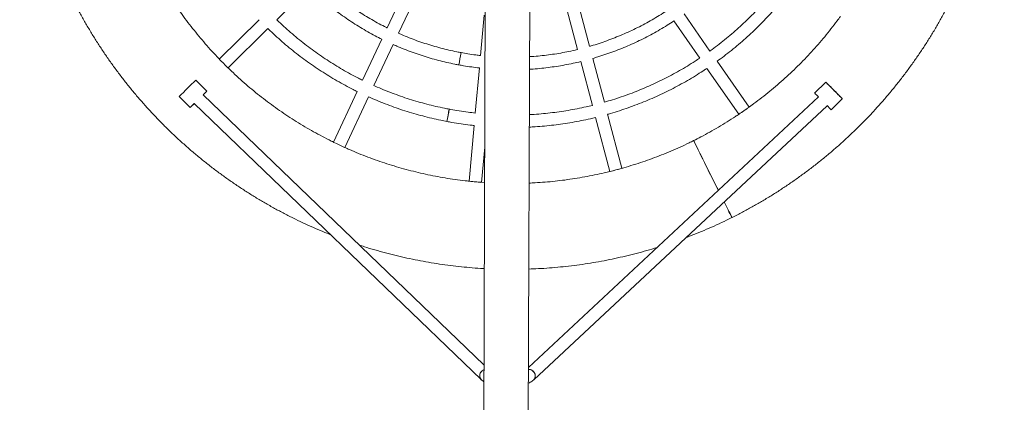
# Model space of a CAD drawing. Header units: millimetres. Extents: x 4385 to 11928, y 17253 to 36963.
# Tile 209 of 256: x 7692.348 to 7693.613, y 18768.584 to 18769.076. Entities that reach past the tile are written whole.
import ezdxf

# ---------------------------------------------------------------- set-up
doc = ezdxf.new("R2010")
doc.units = ezdxf.units.MM
doc.layers.add('БЛАГО_Ботаническая_Р$0$БЛАГО_МАФ', color=7, linetype='Continuous', lineweight=0, true_color=0x000000)

# ---------------------------------------------------------------- blocks, each defined once
blk = doc.blocks.new('БЛАГО_Ботаническая_Р$0$дио 1.15')
at = {"layer": 'БЛАГО_Ботаническая_Р$0$БЛАГО_МАФ'}
for p, q in [((-0.4136, 0.4238), (-0.4278, 0.4096)), ((-0.4227, 0.4045), (-0.7761, 0.0348)), ((-0.7572, 0.0313), (-0.4113, 0.3932)), ((-0.4065, 0.3884), (-0.3924, 0.4025)), ((-0.3145, 0.3216), (-0.3653, 0.3725)), ((-0.3767, 0.3611), (-0.3259, 0.3103)), ((-0.3145, 0.2989), (-0.2734, 0.2578)), ((-0.4064, 0.1952), (-0.4716, 0.2256)), ((-0.4784, 0.211), (-0.4132, 0.1807)), ((-0.3391, 0.1638), (-0.3919, 0.1884)), ((-0.3987, 0.1739), (-0.3459, 0.1493)), ((-0.2775, 0.1351), (-0.3246, 0.157)), ((-0.3314, 0.1425), (-0.2843, 0.1205)), ((-0.4496, 0.045), (-0.5212, 0.0512)), ((-0.3756, 0.0385), (-0.4336, 0.0436)), ((1.3961, 0.0313), (-1.4001, 0.0313)), ((-0.5228, 0.0313), (-0.5225, 0.0352)), ((-0.5226, 0.0352), (-0.4773, 0.0313)), ((-0.3079, 0.0326), (-0.3596, 0.0371)), ((-1.4001, -0.0259), (1.3961, -0.0259)), ((-0.7762, -0.0326), (-0.4227, -0.4084)), ((-0.4113, -0.3971), (-0.7604, -0.0259)), ((-0.3013, -0.0741), (-0.3515, -0.0876)), ((-0.367, -0.0917), (-0.4232, -0.1068)), ((-0.3473, -0.1031), (-0.2972, -0.0896)), ((-0.4387, -0.111), (-0.5082, -0.1295)), ((-0.4191, -0.1223), (-0.3629, -0.1072)), ((-0.504, -0.1451), (-0.4346, -0.1265)), ((-0.3144, -0.2112), (-0.3621, -0.2446)), ((-0.3529, -0.2577), (-0.3052, -0.2243)), ((-0.3752, -0.2538), (-0.4341, -0.295)), ((-0.4249, -0.3081), (-0.366, -0.2669)), ((-0.3924, -0.4065), (-0.4065, -0.3923)), ((-0.4278, -0.4136), (-0.4136, -0.4278))]:
    blk.add_line(p, q, dxfattribs=at)
at = {"layer": 'БЛАГО_Ботаническая_Р$0$БЛАГО_МАФ', "flags": 128}
for points in [[(-0.4114, 0.3932), (-0.4101, 0.392), (-0.409, 0.3908), (-0.408, 0.3899), (-0.4073, 0.3891), (-0.4068, 0.3886), (-0.4066, 0.3884), (-0.4066, 0.3884), (-0.4068, 0.3886), (-0.4073, 0.3891), (-0.408, 0.3898), (-0.409, 0.3908), (-0.4101, 0.3919), (-0.4114, 0.3931)], [(-0.5226, 0.0357), (-0.5226, 0.036), (-0.5225, 0.0369), (-0.5224, 0.0381), (-0.5223, 0.0395), (-0.5221, 0.0411), (-0.522, 0.0428), (-0.5218, 0.0446), (-0.5217, 0.0462), (-0.5215, 0.0478), (-0.5214, 0.0491), (-0.5213, 0.0501), (-0.5213, 0.0508), (-0.5213, 0.0509)], [(-0.7762, 0.0347), (-0.7752, 0.0356), (-0.7738, 0.0363), (-0.7723, 0.0367), (-0.7707, 0.0367), (-0.769, 0.0364), (-0.7674, 0.0357), (-0.766, 0.0348), (-0.7648, 0.0335), (-0.7638, 0.0321), (-0.7634, 0.0313)], [(-0.7628, -0.0259), (-0.7628, -0.0268), (-0.7631, -0.0285), (-0.7638, -0.03), (-0.7648, -0.0314), (-0.766, -0.0327), (-0.7674, -0.0336), (-0.769, -0.0343), (-0.7707, -0.0346), (-0.7723, -0.0346), (-0.7738, -0.0342), (-0.7752, -0.0335), (-0.7762, -0.0326)], [(-0.7762, -0.0326), (-0.7758, -0.033), (-0.7745, -0.0339), (-0.773, -0.0344), (-0.7715, -0.0346), (-0.7698, -0.0345), (-0.7682, -0.034), (-0.7667, -0.0332), (-0.7654, -0.0321)], [(-0.4136, -0.4278), (-0.4135, -0.4277), (-0.4131, -0.4273), (-0.4125, -0.4267), (-0.4117, -0.4259), (-0.4107, -0.4248), (-0.4095, -0.4236), (-0.4081, -0.4222), (-0.4066, -0.4207), (-0.405, -0.4192), (-0.4034, -0.4175), (-0.4018, -0.4159), (-0.4002, -0.4143), (-0.3986, -0.4128), (-0.3972, -0.4114), (-0.3959, -0.4101), (-0.3948, -0.4089), (-0.3938, -0.408), (-0.3931, -0.4073), (-0.3926, -0.4068), (-0.3924, -0.4066), (-0.3924, -0.4066), (-0.3926, -0.4068), (-0.3931, -0.4073), (-0.3938, -0.4081), (-0.3948, -0.409), (-0.3959, -0.4101), (-0.3972, -0.4114), (-0.3986, -0.4129), (-0.4002, -0.4144), (-0.4018, -0.416), (-0.4034, -0.4176), (-0.405, -0.4193), (-0.4066, -0.4208), (-0.4081, -0.4223), (-0.4095, -0.4237), (-0.4107, -0.4249), (-0.4117, -0.4259), (-0.4125, -0.4268), (-0.4131, -0.4274), (-0.4135, -0.4277), (-0.4136, -0.4278)]]:
    blk.add_lwpolyline(points, dxfattribs=at)
at = {"layer": 'БЛАГО_Ботаническая_Р$0$БЛАГО_МАФ'}
for centre, radius, start, end in [((-2.1842, -1.368), 2.5191, 44.6577, 45.3426), ((-0.9377, -0.1096), 0.7277, 44.9408, 45.5245), ((-0.0499, 0.7793), 0.5287, 224.3715, 225.1593), ((0.9989, -1.0032), 1.9375, 134.7743, 135.226), ((2.489, -1.1638), 3.2705, 154.8659, 155.1335), ((-0.6089, -0.8501), 0.9444, 79.0038, 79.9781), ((-0.6082, -0.8466), 0.9408, 79.0019, 79.98), ((-0.5322, -0.8656), 0.9441, 79.2441, 80.2188), ((-0.5321, -0.8649), 0.9434, 79.2438, 80.2191), ((-0.771, 0.0292), 0.00755, 41.3831, 132.4827), ((-0.7716, 0.0278), 0.00891, 22.9131, 45.5492), ((-0.7711, -0.026), 0.00834, 313.4521, 0.629), ((-5.6543, -1.5168), 5.3298, 14.918, 15.0822), ((-4.3662, -1.1716), 3.9962, 14.9179, 15.0821), ((2.5404, -6.3208), 6.787, 116.31318, 116.91468), ((2.5344, -6.309), 6.7737, 116.3124, 116.91508), ((0.0759, -1.5196), 1.3904, 116.6071, 117.5308), ((-0.0004, -1.3703), 1.2226, 116.5443, 117.5947), ((-2.3964, -1.6788), 2.4011, 34.8181, 35.1825), ((-1.9039, -1.334), 1.7999, 34.818, 35.1826), ((-0.13, -0.6761), 0.3962, 134.267, 135.2404), ((0.1087, -0.9406), 0.752, 134.9465, 135.5158), ((-0.5525, -0.2703), 0.2097, 313.9853, 317.003)]:
    blk.add_arc(centre, radius, start, end, dxfattribs=at)
for points, knots in [([(0.5159, 0.3606), (0.5144, 0.3627), (0.5102, 0.3687), (0.503, 0.3784), (0.4944, 0.3896), (0.4855, 0.4006), (0.4763, 0.4114), (0.467, 0.422), (0.4573, 0.4324), (0.4475, 0.4426), (0.4374, 0.4525), (0.4271, 0.4623), (0.4166, 0.4718), (0.4059, 0.481), (0.395, 0.49), (0.3839, 0.4988), (0.3725, 0.5073), (0.361, 0.5156), (0.3493, 0.5236), (0.3375, 0.5313), (0.3255, 0.5388), (0.3133, 0.546), (0.3009, 0.5529), (0.2884, 0.5595), (0.2758, 0.5659), (0.263, 0.572), (0.25, 0.5778), (0.237, 0.5833), (0.2238, 0.5885), (0.2105, 0.5934), (0.1971, 0.598), (0.1837, 0.6023), (0.1701, 0.6063), (0.1564, 0.61), (0.1427, 0.6134), (0.1288, 0.6165), (0.115, 0.6192), (0.101, 0.6217), (0.087, 0.6239), (0.073, 0.6257), (0.0589, 0.6272), (0.0448, 0.6284), (0.0307, 0.6293), (0.0165, 0.6299), (0.0023, 0.6301), (-0.0118, 0.6301), (-0.026, 0.6297), (-0.0401, 0.629), (-0.0542, 0.628), (-0.0683, 0.6267), (-0.0824, 0.625), (-0.0964, 0.6231), (-0.1104, 0.6208), (-0.1243, 0.6182), (-0.1382, 0.6153), (-0.152, 0.6121), (-0.1657, 0.6086), (-0.1793, 0.6048), (-0.1929, 0.6007), (-0.2063, 0.5962), (-0.2197, 0.5915), (-0.2329, 0.5865), (-0.246, 0.5812), (-0.259, 0.5756), (-0.2719, 0.5697), (-0.2847, 0.5635), (-0.2972, 0.557), (-0.3097, 0.5502), (-0.322, 0.5432), (-0.3341, 0.5359), (-0.3461, 0.5283), (-0.3579, 0.5205), (-0.3695, 0.5124), (-0.3809, 0.5041), (-0.3922, 0.4954), (-0.4032, 0.4866), (-0.4141, 0.4775), (-0.4247, 0.4681), (-0.4351, 0.4585), (-0.4453, 0.4487), (-0.4553, 0.4387), (-0.4651, 0.4284), (-0.4746, 0.418), (-0.4839, 0.4073), (-0.4929, 0.3964), (-0.5017, 0.3853), (-0.5103, 0.374), (-0.5186, 0.3625), (-0.5266, 0.3509), (-0.5344, 0.339), (-0.5419, 0.327), (-0.5491, 0.3149), (-0.5561, 0.3025), (-0.5628, 0.29), (-0.5692, 0.2774), (-0.5753, 0.2646), (-0.5811, 0.2517), (-0.5862, 0.2398), (-0.5893, 0.2322), (-0.5905, 0.2289)], [0, 0, 0, 0, 0.005721, 0.016105, 0.02649, 0.036875, 0.04726, 0.057645, 0.06803, 0.078415, 0.088799, 0.099184, 0.109569, 0.119954, 0.130339, 0.140724, 0.151109, 0.161494, 0.171879, 0.182263, 0.192648, 0.203033, 0.213418, 0.223803, 0.234188, 0.244573, 0.254957, 0.265342, 0.275727, 0.286112, 0.296497, 0.306882, 0.317267, 0.327652, 0.338036, 0.348421, 0.358806, 0.369191, 0.379576, 0.389961, 0.400346, 0.410731, 0.421115, 0.4315, 0.441885, 0.45227, 0.462655, 0.47304, 0.483425, 0.493809, 0.504194, 0.514579, 0.524964, 0.535349, 0.545734, 0.556119, 0.566504, 0.576888, 0.587273, 0.597658, 0.608043, 0.618428, 0.628813, 0.639198, 0.649583, 0.659968, 0.670352, 0.680737, 0.691122, 0.701507, 0.711892, 0.722277, 0.732662, 0.743046, 0.753431, 0.763816, 0.774201, 0.784586, 0.794971, 0.805356, 0.81574, 0.826125, 0.83651, 0.846895, 0.85728, 0.867665, 0.87805, 0.888435, 0.898819, 0.909204, 0.919589, 0.929974, 0.940359, 0.950744, 0.961129, 0.971514, 0.981898, 0.992283, 1, 1, 1, 1]), ([(-0.3653, 0.3724), (-0.3651, 0.3727), (-0.3618, 0.3759), (-0.3553, 0.382), (-0.3457, 0.3906), (-0.3359, 0.3989), (-0.326, 0.4071), (-0.3158, 0.4149), (-0.3054, 0.4225), (-0.2948, 0.4299), (-0.2841, 0.437), (-0.2732, 0.4438), (-0.2621, 0.4503), (-0.2509, 0.4566), (-0.2401, 0.4623), (-0.233, 0.4657), (-0.2298, 0.4673)], [0, 0, 0, 0, 0.005947, 0.083381, 0.160817, 0.238252, 0.315687, 0.393122, 0.470557, 0.547992, 0.625427, 0.702862, 0.780297, 0.857732, 0.935167, 1, 1, 1, 1]), ([(-0.4716, 0.2256), (-0.4711, 0.2265), (-0.4688, 0.2313), (-0.4644, 0.2398), (-0.4583, 0.2512), (-0.452, 0.2623), (-0.4453, 0.2734), (-0.4384, 0.2842), (-0.4312, 0.2949), (-0.4237, 0.3053), (-0.416, 0.3156), (-0.4081, 0.3258), (-0.3999, 0.3357), (-0.3914, 0.3454), (-0.3837, 0.3538), (-0.3787, 0.359), (-0.3767, 0.3611)], [0, 0, 0, 0, 0.018529, 0.095965, 0.1734, 0.250834, 0.328271, 0.405706, 0.483141, 0.560576, 0.638012, 0.715447, 0.792883, 0.870318, 0.947753, 1, 1, 1, 1]), ([(-0.3259, 0.3103), (-0.3268, 0.3093), (-0.3305, 0.3055), (-0.3368, 0.2986), (-0.3447, 0.2897), (-0.3523, 0.2805), (-0.3597, 0.2711), (-0.3668, 0.2615), (-0.3737, 0.2517), (-0.3803, 0.2417), (-0.3866, 0.2316), (-0.3927, 0.2213), (-0.3985, 0.2109), (-0.4031, 0.2022), (-0.4056, 0.1969), (-0.4064, 0.1952)], [0, 0, 0, 0, 0.0284613, 0.1131577, 0.1978532, 0.2825487, 0.367244, 0.4519402, 0.5366348, 0.6213315, 0.7060267, 0.7907229, 0.8754176, 0.9601134, 1, 1, 1, 1]), ([(-0.3919, 0.1884), (-0.391, 0.1901), (-0.3885, 0.1953), (-0.384, 0.2039), (-0.3783, 0.2141), (-0.3723, 0.2242), (-0.366, 0.2342), (-0.3595, 0.2439), (-0.3527, 0.2535), (-0.3457, 0.2629), (-0.3384, 0.2721), (-0.3309, 0.2811), (-0.3231, 0.2898), (-0.3176, 0.2958), (-0.3147, 0.2987), (-0.3145, 0.2989)], [0, 0, 0, 0, 0.041555, 0.128167, 0.214781, 0.301394, 0.388008, 0.47462, 0.561234, 0.647848, 0.73446, 0.821073, 0.907687, 0.9943, 1, 1, 1, 1]), ([(-0.2733, 0.2577), (-0.275, 0.256), (-0.2792, 0.2517), (-0.2856, 0.2444), (-0.2927, 0.2361), (-0.2995, 0.2275), (-0.306, 0.2188), (-0.3123, 0.2099), (-0.3183, 0.2008), (-0.3241, 0.1915), (-0.3296, 0.1821), (-0.3346, 0.1729), (-0.3377, 0.1667), (-0.3391, 0.1638)], [0, 0, 0, 0, 0.062633, 0.157454, 0.252272, 0.347092, 0.44191, 0.536729, 0.631548, 0.726367, 0.821187, 0.916005, 1, 1, 1, 1]), ([(-0.3246, 0.157), (-0.3244, 0.1574), (-0.3227, 0.1609), (-0.3192, 0.1676), (-0.314, 0.1769), (-0.3086, 0.1861), (-0.3029, 0.1951), (-0.2969, 0.204), (-0.2906, 0.2126), (-0.2841, 0.2211), (-0.2774, 0.2294), (-0.2703, 0.2374), (-0.2652, 0.2431), (-0.2624, 0.246), (-0.262, 0.2464)], [0, 0, 0, 0, 0.010485, 0.108004, 0.205523, 0.303042, 0.400562, 0.498081, 0.5956, 0.693119, 0.790638, 0.888158, 0.985676, 1, 1, 1, 1]), ([(-0.5211, 0.0512), (-0.521, 0.053), (-0.5204, 0.0589), (-0.5191, 0.0692), (-0.5172, 0.0819), (-0.5149, 0.0945), (-0.5124, 0.1072), (-0.5095, 0.1197), (-0.5064, 0.1322), (-0.5029, 0.1446), (-0.4991, 0.1569), (-0.4951, 0.1691), (-0.4907, 0.1812), (-0.486, 0.1932), (-0.4819, 0.2031), (-0.4792, 0.209), (-0.4783, 0.211)], [0, 0, 0, 0, 0.031113, 0.108549, 0.185984, 0.263419, 0.340855, 0.41829, 0.495726, 0.573161, 0.650597, 0.728032, 0.805467, 0.882903, 0.960339, 1, 1, 1, 1]), ([(-0.6038, 0.1918), (-0.6045, 0.1897), (-0.6066, 0.1831), (-0.6099, 0.1719), (-0.6137, 0.1582), (-0.6171, 0.1445), (-0.6203, 0.1307), (-0.6231, 0.1168), (-0.6256, 0.1029), (-0.6278, 0.0889), (-0.6297, 0.0748), (-0.6312, 0.0608), (-0.6325, 0.0467), (-0.6332, 0.0368), (-0.6334, 0.0317), (-0.6334, 0.0313)], [0, 0, 0, 0, 0.041058, 0.127548, 0.214039, 0.300531, 0.387021, 0.473512, 0.560002, 0.646493, 0.732983, 0.819474, 0.905965, 0.992456, 1, 1, 1, 1]), ([(-0.4132, 0.1807), (-0.4135, 0.18), (-0.4155, 0.1757), (-0.4188, 0.1677), (-0.4232, 0.1565), (-0.4273, 0.1453), (-0.431, 0.134), (-0.4345, 0.1225), (-0.4376, 0.111), (-0.4405, 0.0994), (-0.4428, 0.089), (-0.444, 0.0825), (-0.4445, 0.0799)], [0, 0, 0, 0, 0.0208391, 0.1337522, 0.2466651, 0.3595773, 0.4724911, 0.5854029, 0.6983163, 0.8112289, 0.9241434, 1, 1, 1, 1]), ([(-0.4287, 0.0769), (-0.4284, 0.0789), (-0.4272, 0.0848), (-0.4252, 0.0944), (-0.4224, 0.1058), (-0.4193, 0.1171), (-0.416, 0.1284), (-0.4123, 0.1395), (-0.4083, 0.1505), (-0.404, 0.1615), (-0.4008, 0.1692), (-0.3989, 0.1733), (-0.3987, 0.1739)], [0, 0, 0, 0, 0.060128, 0.175431, 0.290739, 0.406045, 0.521353, 0.636658, 0.751965, 0.867273, 0.98258, 1, 1, 1, 1]), ([(-0.3459, 0.1493), (-0.3468, 0.1471), (-0.3493, 0.1417), (-0.3528, 0.1327), (-0.3566, 0.1225), (-0.3601, 0.1121), (-0.3632, 0.1017), (-0.3661, 0.0911), (-0.3687, 0.0805), (-0.3705, 0.0717), (-0.3715, 0.0665), (-0.3718, 0.0648)], [0, 0, 0, 0, 0.079195, 0.202401, 0.325605, 0.44881, 0.572015, 0.695222, 0.818426, 0.941634, 1, 1, 1, 1]), ([(-0.356, 0.0619), (-0.3557, 0.0637), (-0.3547, 0.069), (-0.3528, 0.0778), (-0.3503, 0.0882), (-0.3474, 0.0985), (-0.3443, 0.1087), (-0.3409, 0.1188), (-0.3371, 0.1288), (-0.3339, 0.1367), (-0.3319, 0.1412), (-0.3313, 0.1425)], [0, 0, 0, 0, 0.065808, 0.19224, 0.318677, 0.445114, 0.571551, 0.697989, 0.824426, 0.950862, 1, 1, 1, 1]), ([(-0.4445, 0.0799), (-0.4449, 0.0778), (-0.446, 0.0718), (-0.4475, 0.0618), (-0.4488, 0.0523), (-0.4494, 0.0466), (-0.4496, 0.045)], [0, 0, 0, 0, 0.179961, 0.518864, 0.857776, 1, 1, 1, 1]), ([(-0.4336, 0.0436), (-0.4332, 0.0466), (-0.4325, 0.0535), (-0.431, 0.0641), (-0.4296, 0.0722), (-0.4288, 0.0764), (-0.4287, 0.0769)], [0, 0, 0, 0, 0.271409, 0.619459, 0.9492, 1, 1, 1, 1]), ([(-0.3718, 0.0648), (-0.3721, 0.0628), (-0.3731, 0.0574), (-0.3744, 0.0486), (-0.3752, 0.0418), (-0.3756, 0.0385)], [0, 0, 0, 0, 0.218927, 0.630446, 1, 1, 1, 1]), ([(-0.3596, 0.0371), (-0.3594, 0.0391), (-0.3588, 0.0446), (-0.3576, 0.0528), (-0.3565, 0.0591), (-0.356, 0.0619)], [0, 0, 0, 0, 0.235125, 0.661522, 1, 1, 1, 1]), ([(-0.7761, 0.0348), (-0.7764, 0.0344), (-0.7773, 0.0335), (-0.7782, 0.0323), (-0.7787, 0.0315), (-0.7788, 0.0313)], [0, 0, 0, 0, 0.331346, 0.874727, 1, 1, 1, 1]), ([(-0.7805, -0.0259), (-0.7801, -0.0267), (-0.7793, -0.0284), (-0.7779, -0.0307), (-0.7767, -0.032), (-0.7762, -0.0326)], [0, 0, 0, 0, 0.324097, 0.674335, 1, 1, 1, 1]), ([(-0.6339, -0.0259), (-0.6337, -0.03), (-0.6333, -0.0388), (-0.6324, -0.0524), (-0.6311, -0.0665), (-0.6295, -0.0805), (-0.6276, -0.0946), (-0.6254, -0.1086), (-0.6229, -0.1225), (-0.62, -0.1364), (-0.6168, -0.1502), (-0.6134, -0.1639), (-0.6097, -0.1773), (-0.607, -0.1862), (-0.6057, -0.1905)], [0, 0, 0, 0, 0.0736234, 0.1581867, 0.2427514, 0.3273155, 0.4118783, 0.4964431, 0.5810075, 0.6655704, 0.7501347, 0.8346988, 0.9192625, 1, 1, 1, 1]), ([(-0.5081, -0.1296), (-0.5087, -0.1272), (-0.5104, -0.1207), (-0.5127, -0.11), (-0.5152, -0.0973), (-0.5174, -0.0847), (-0.5193, -0.0719), (-0.5209, -0.0592), (-0.5221, -0.0464), (-0.5229, -0.0353), (-0.5232, -0.0285), (-0.5234, -0.0259)], [0, 0, 0, 0, 0.0696678, 0.1922195, 0.3147704, 0.4373227, 0.5598745, 0.6824266, 0.8049775, 0.9275308, 1, 1, 1, 1]), ([(-0.4514, -0.0259), (-0.4513, -0.0285), (-0.4509, -0.035), (-0.45, -0.0454), (-0.4487, -0.0573), (-0.4471, -0.0691), (-0.4452, -0.0809), (-0.4429, -0.0927), (-0.4408, -0.1027), (-0.4393, -0.1087), (-0.4387, -0.1109)], [0, 0, 0, 0, 0.088295, 0.22704, 0.365782, 0.504525, 0.643269, 0.782013, 0.920755, 1, 1, 1, 1]), ([(-0.4232, -0.1068), (-0.4239, -0.1041), (-0.4254, -0.0977), (-0.4276, -0.0874), (-0.4298, -0.0759), (-0.4316, -0.0643), (-0.4331, -0.0527), (-0.4343, -0.041), (-0.4351, -0.0321), (-0.4353, -0.027), (-0.4353, -0.0259)], [0, 0, 0, 0, 0.099482, 0.242723, 0.385963, 0.529205, 0.672447, 0.815686, 0.958927, 1, 1, 1, 1]), ([(-0.3771, -0.0259), (-0.377, -0.0266), (-0.3768, -0.0309), (-0.3761, -0.0389), (-0.3749, -0.0497), (-0.3733, -0.0605), (-0.3715, -0.0713), (-0.3694, -0.0817), (-0.3678, -0.0885), (-0.367, -0.0917)], [0, 0, 0, 0, 0.031212, 0.194974, 0.35874, 0.522501, 0.686264, 0.850028, 1, 1, 1, 1]), ([(-0.3515, -0.0876), (-0.3517, -0.0865), (-0.3529, -0.082), (-0.3546, -0.0739), (-0.3566, -0.0634), (-0.3582, -0.0529), (-0.3596, -0.0423), (-0.3605, -0.0333), (-0.3608, -0.0278), (-0.3609, -0.0259)], [0, 0, 0, 0, 0.0529591, 0.2239808, 0.3949989, 0.5660233, 0.7370421, 0.9080629, 1, 1, 1, 1]), ([(-0.3628, -0.1072), (-0.3622, -0.1094), (-0.3606, -0.115), (-0.3576, -0.124), (-0.3539, -0.1343), (-0.3499, -0.1445), (-0.3456, -0.1545), (-0.3411, -0.1644), (-0.3362, -0.1742), (-0.3311, -0.1839), (-0.3257, -0.1933), (-0.3201, -0.2025), (-0.3163, -0.2083), (-0.3144, -0.2112)], [0, 0, 0, 0, 0.058108, 0.152926, 0.247745, 0.342565, 0.437384, 0.532204, 0.627022, 0.721842, 0.816661, 0.91148, 1, 1, 1, 1]), ([(-0.3012, -0.202), (-0.3014, -0.2018), (-0.3035, -0.1986), (-0.3074, -0.1924), (-0.313, -0.1833), (-0.3182, -0.1739), (-0.3232, -0.1645), (-0.3278, -0.1549), (-0.3322, -0.1451), (-0.3363, -0.1353), (-0.3401, -0.1253), (-0.3436, -0.1152), (-0.346, -0.1078), (-0.3471, -0.1037), (-0.3473, -0.1031)], [0, 0, 0, 0, 0.0066245, 0.1041435, 0.201662, 0.2991814, 0.3967004, 0.4942187, 0.591739, 0.6892568, 0.7867769, 0.884295, 0.9818151, 1, 1, 1, 1]), ([(-0.4346, -0.1265), (-0.4345, -0.1268), (-0.4333, -0.1309), (-0.4309, -0.1389), (-0.4271, -0.1502), (-0.423, -0.1614), (-0.4187, -0.1726), (-0.414, -0.1836), (-0.409, -0.1944), (-0.4038, -0.2052), (-0.3983, -0.2158), (-0.3925, -0.2262), (-0.3864, -0.2365), (-0.3806, -0.2457), (-0.3768, -0.2514), (-0.3752, -0.2538)], [0, 0, 0, 0, 0.007143, 0.091838, 0.176534, 0.26123, 0.345926, 0.43062, 0.515316, 0.600011, 0.684707, 0.769401, 0.854098, 0.938792, 1, 1, 1, 1]), ([(-0.362, -0.2445), (-0.3634, -0.2426), (-0.3669, -0.2373), (-0.3723, -0.2287), (-0.3783, -0.2186), (-0.384, -0.2084), (-0.3894, -0.198), (-0.3946, -0.1874), (-0.3994, -0.1767), (-0.404, -0.1659), (-0.4083, -0.155), (-0.4123, -0.144), (-0.4159, -0.1331), (-0.418, -0.1258), (-0.4191, -0.1223)], [0, 0, 0, 0, 0.052768, 0.13938, 0.225994, 0.312607, 0.39922, 0.485834, 0.572448, 0.65906, 0.745673, 0.832288, 0.918901, 1, 1, 1, 1]), ([(-0.4681, -0.2371), (-0.4691, -0.2351), (-0.472, -0.2294), (-0.4765, -0.2197), (-0.4817, -0.2079), (-0.4867, -0.196), (-0.4913, -0.184), (-0.4956, -0.1719), (-0.4996, -0.1597), (-0.5024, -0.1507), (-0.5038, -0.1458), (-0.504, -0.1451)], [0, 0, 0, 0, 0.0651, 0.195177, 0.325258, 0.455335, 0.585416, 0.715495, 0.845573, 0.975653, 1, 1, 1, 1]), ([(-0.5928, -0.2276), (-0.5923, -0.2288), (-0.5902, -0.2344), (-0.5862, -0.2443), (-0.5807, -0.2573), (-0.5748, -0.2702), (-0.5701, -0.28), (-0.5674, -0.2855), (-0.5667, -0.2867)], [0, 0, 0, 0, 0.058762, 0.277825, 0.496886, 0.715952, 0.935013, 1, 1, 1, 1]), ([(-0.5667, -0.2867), (-0.5655, -0.289), (-0.5622, -0.2956), (-0.5565, -0.3062), (-0.5496, -0.3185), (-0.5424, -0.3307), (-0.5349, -0.3427), (-0.5271, -0.3546), (-0.5191, -0.3662), (-0.5108, -0.3777), (-0.5023, -0.389), (-0.4935, -0.4001), (-0.4845, -0.411), (-0.4752, -0.4217), (-0.4657, -0.4322), (-0.456, -0.4425), (-0.446, -0.4526), (-0.4358, -0.4624), (-0.4254, -0.472), (-0.4148, -0.4813), (-0.4039, -0.4905), (-0.3929, -0.4993), (-0.3817, -0.508), (-0.3702, -0.5163), (-0.3586, -0.5245), (-0.3469, -0.5323), (-0.3349, -0.5399), (-0.3228, -0.5472), (-0.3105, -0.5543), (-0.2981, -0.561), (-0.2855, -0.5675), (-0.2727, -0.5737), (-0.2599, -0.5797), (-0.2469, -0.5853), (-0.2338, -0.5906), (-0.2205, -0.5957), (-0.2072, -0.6004), (-0.1938, -0.6049), (-0.1802, -0.609), (-0.1666, -0.6128), (-0.1529, -0.6164), (-0.1391, -0.6196), (-0.1252, -0.6225), (-0.1113, -0.6251), (-0.0973, -0.6274), (-0.0833, -0.6294), (-0.0692, -0.631), (-0.0552, -0.6324), (-0.041, -0.6334), (-0.0269, -0.6341), (-0.0127, -0.6345), (0.0014, -0.6346), (0.0156, -0.6344), (0.0297, -0.6338), (0.0439, -0.633), (0.058, -0.6318), (0.0721, -0.6303), (0.0861, -0.6285), (0.1001, -0.6263), (0.1141, -0.6239), (0.1279, -0.6211), (0.1418, -0.6181), (0.1555, -0.6147), (0.1692, -0.611), (0.1828, -0.607), (0.1963, -0.6027), (0.2097, -0.5981), (0.223, -0.5933), (0.2361, -0.5881), (0.2492, -0.5826), (0.2621, -0.5768), (0.2749, -0.5708), (0.2876, -0.5644), (0.3001, -0.5578), (0.3125, -0.5509), (0.3247, -0.5437), (0.3367, -0.5363), (0.3486, -0.5286), (0.3603, -0.5206), (0.3718, -0.5123), (0.3831, -0.5038), (0.3943, -0.4951), (0.4052, -0.4861), (0.4159, -0.4768), (0.4264, -0.4674), (0.4368, -0.4577), (0.4468, -0.4477), (0.4567, -0.4376), (0.4663, -0.4272), (0.4757, -0.4166), (0.4849, -0.4058), (0.4938, -0.3948), (0.5025, -0.3836), (0.5109, -0.3722), (0.519, -0.3606), (0.5269, -0.3489), (0.5346, -0.3369), (0.5419, -0.3248), (0.549, -0.3126), (0.5558, -0.3002), (0.5623, -0.2876), (0.5686, -0.2749), (0.5746, -0.262), (0.5802, -0.2491), (0.585, -0.2376), (0.5877, -0.2304), (0.5888, -0.2276)], [0, 0, 0, 0, 0.005339, 0.01503, 0.024722, 0.034414, 0.044105, 0.053797, 0.063489, 0.07318, 0.082872, 0.092564, 0.102255, 0.111947, 0.121639, 0.13133, 0.141022, 0.150713, 0.160405, 0.170097, 0.179788, 0.18948, 0.199172, 0.208863, 0.218555, 0.228247, 0.237938, 0.24763, 0.257322, 0.267013, 0.276705, 0.286397, 0.296088, 0.30578, 0.315472, 0.325163, 0.334855, 0.344547, 0.354238, 0.36393, 0.373622, 0.383313, 0.393005, 0.402697, 0.412388, 0.42208, 0.431772, 0.441463, 0.451155, 0.460846, 0.470538, 0.48023, 0.489921, 0.499613, 0.509305, 0.518996, 0.528688, 0.53838, 0.548071, 0.557763, 0.567455, 0.577146, 0.586838, 0.59653, 0.606221, 0.615913, 0.625605, 0.635296, 0.644988, 0.65468, 0.664371, 0.674063, 0.683755, 0.693446, 0.703138, 0.71283, 0.722521, 0.732213, 0.741904, 0.751596, 0.761288, 0.77098, 0.780671, 0.790363, 0.800054, 0.809746, 0.819438, 0.829129, 0.838821, 0.848513, 0.858204, 0.867896, 0.877588, 0.887279, 0.896971, 0.906663, 0.916354, 0.926046, 0.935738, 0.945429, 0.955121, 0.964813, 0.974504, 0.984196, 0.993887, 1, 1, 1, 1]), ([(-0.434, -0.295), (-0.435, -0.2936), (-0.4384, -0.2886), (-0.444, -0.2799), (-0.4507, -0.2689), (-0.4571, -0.2578), (-0.463, -0.2472), (-0.4665, -0.2402), (-0.4681, -0.2371)], [0, 0, 0, 0, 0.0778819, 0.2690689, 0.4602539, 0.6514423, 0.8426286, 1, 1, 1, 1]), ([(-0.2575, -0.3531), (-0.2591, -0.3519), (-0.2639, -0.3484), (-0.2717, -0.3423), (-0.2808, -0.3349), (-0.2897, -0.3272), (-0.2984, -0.3194), (-0.3069, -0.3112), (-0.3151, -0.3029), (-0.3231, -0.2943), (-0.3309, -0.2855), (-0.3384, -0.2765), (-0.3457, -0.2673), (-0.3505, -0.261), (-0.3528, -0.2578), (-0.3529, -0.2577)], [0, 0, 0, 0, 0.045382, 0.131995, 0.218609, 0.305222, 0.391835, 0.478448, 0.565061, 0.651675, 0.738287, 0.824901, 0.911514, 0.998127, 1, 1, 1, 1]), ([(-0.366, -0.2669), (-0.3638, -0.2699), (-0.3592, -0.2761), (-0.352, -0.2853), (-0.3444, -0.2945), (-0.3365, -0.3034), (-0.3284, -0.3122), (-0.32, -0.3208), (-0.3115, -0.3291), (-0.3027, -0.3372), (-0.2937, -0.3451), (-0.2845, -0.3527), (-0.2755, -0.3598), (-0.2695, -0.3642), (-0.2667, -0.3662)], [0, 0, 0, 0, 0.0790064, 0.1637011, 0.2483973, 0.3330923, 0.417788, 0.5024828, 0.5871785, 0.6718729, 0.7565685, 0.8412639, 0.9259591, 1, 1, 1, 1]), ([(-0.3078, -0.4251), (-0.3098, -0.4237), (-0.3153, -0.4198), (-0.324, -0.413), (-0.3341, -0.405), (-0.3439, -0.3967), (-0.3535, -0.3881), (-0.3629, -0.3794), (-0.3721, -0.3703), (-0.381, -0.3611), (-0.3898, -0.3517), (-0.3983, -0.342), (-0.4065, -0.3321), (-0.4145, -0.322), (-0.4206, -0.314), (-0.424, -0.3093), (-0.4249, -0.3081)], [0, 0, 0, 0, 0.044111, 0.121522, 0.198933, 0.276344, 0.353755, 0.431166, 0.508577, 0.585989, 0.6634, 0.740811, 0.818221, 0.895633, 0.973044, 1, 1, 1, 1])]:
    blk.add_open_spline(points, degree=3, knots=knots, dxfattribs=at)
blk = doc.blocks.new('*U1064')
at = {"layer": 'БЛАГО_Ботаническая_Р$0$БЛАГО_МАФ', "color": 1, "rotation": 89.8122082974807}
blk.add_blockref('БЛАГО_Ботаническая_Р$0$дио 1.15', (7692.9781, 18769.3894), dxfattribs=at)

msp = doc.modelspace()

# ---------------------------------------------------------------- block references
msp.add_blockref('*U1064', (0, 0))

doc.saveas('drawing.dxf')
